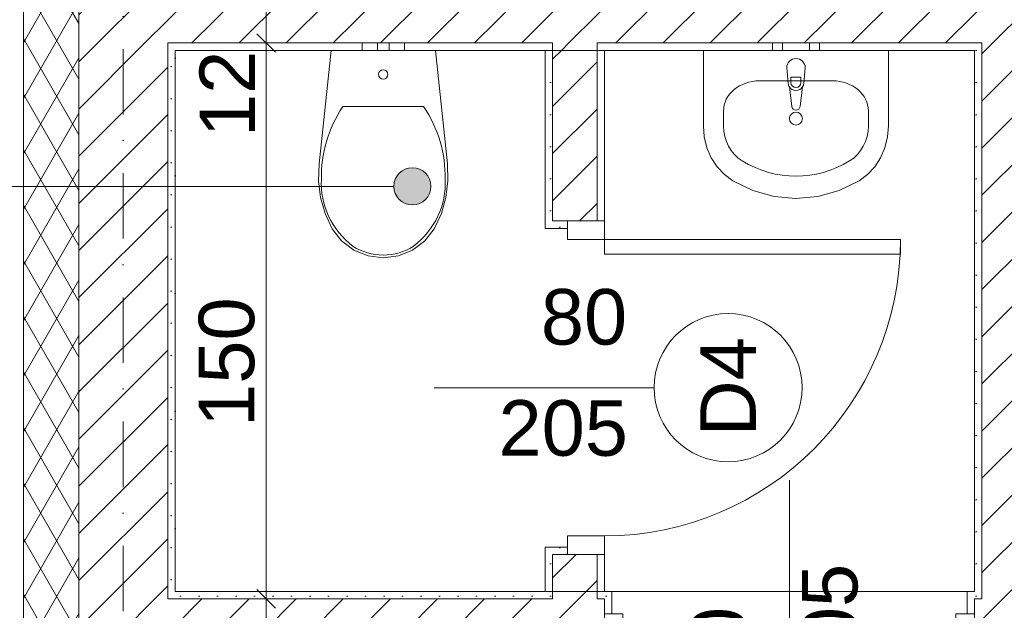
# Model space of a CAD drawing. Header units: millimetres. Extents: x -126271 to -88962, y -179170 to 5194.
# Tile 54 of 66: x -122210 to -119549, y -96037 to -94443. Entities that reach past the tile are written whole.
import ezdxf
from ezdxf.enums import TextEntityAlignment as Align

# ---------------------------------------------------------------- set-up
doc = ezdxf.new("R2010")
doc.units = ezdxf.units.MM
doc.header["$MEASUREMENT"] = 0
doc.linetypes.add('Kropki i Kreski', pattern=[335.138881, 176.388884, -88.194442, 0, -70.555556])
doc.linetypes.add('Kropkowana', pattern=[317.499995, 0, -317.499995])
for name, color, linetype, lineweight in [('Nowe_Drzwi Archicad_Nr_pióra__3', 7, 'Continuous', 13), ('Nowe_Konstrukcja - Stropy_Nr_pióra__128', 255, 'Continuous', 0), ('Nowe_Konstrukcja - Ściany zew_Nr_pióra__21', 7, 'Continuous', 20), ('Nowe_Konstrukcja - Ściany zew_Nr_pióra__3', 7, 'Continuous', 13), ('Nowe_Osie_Nr_pióra__4', 8, 'Continuous', 13), ('Nowe_Wymiarowanie - Ogólne_Nr_pióra__42', 8, 'Continuous', 25), ('Nowe_Znaczniki drzwi Archicada_Nr_pióra__2', 8, 'Continuous', 15), ('Nowe_Znaczniki drzwi Archicada_Nr_pióra__7', 7, 'Continuous', 35)]:
    doc.layers.add(name, color=color, linetype=linetype, lineweight=lineweight)
for name, color, linetype, lineweight, true_color in [('Nowe_Elementy Modelu - Strefy_Nr_pióra__121', 7, 'Continuous', 0, 0xd5e3e3), ('Nowe_Konstrukcja - Ściany zew_Nr_pióra__23', 7, 'Continuous', 13, 0x858585), ('Nowe_Wnętrze - Umeblowanie_Nr_pióra__75', 7, 'Continuous', 13, 0xaaaaaa), ('Nowe_Wymiarowanie - Ogólne_Nr_pióra__81', 7, 'Continuous', 13, 0x6a6a6a), ('Nowe_zagospodarowanie_Nr_pióra__81', 7, 'Continuous', 13, 0x6a6a6a), ('Nowe_Znaczniki drzwi Archicada_Nr_pióra__81', 7, 'Continuous', 13, 0x6a6a6a)]:
    doc.layers.add(name, color=color, linetype=linetype, lineweight=lineweight, true_color=true_color)
for name, color, linetype in [('Nowe_Konstrukcja - Stropy', 7, 'Continuous'), ('Nowe_Konstrukcja - Ściany zew', 7, 'Continuous'), ('Nowe_Osie', 7, 'Continuous'), ('Nowe_Wnętrze - Umeblowanie', 7, 'Continuous'), ('Nowe_Wymiarowanie - Ogólne', 7, 'Continuous'), ('Nowe_zagospodarowanie', 7, 'Continuous'), ('Nowe_Znaczniki drzwi Archicada', 7, 'Continuous')]:
    doc.layers.add(name, color=color, linetype=linetype)
doc.styles.add('STYL_AUTOMATYCZNY_1', font='arial.ttf')
doc.dimstyles.new('STYL_AUTOMATYCZNY__1', dxfattribs={"dimtxt": 150, "dimasz": 47.5, "dimexe": 0.18, "dimexo": 0.0625, "dimgap": 0, "dimtad": 1, "dimtih": 1, "dimtoh": 1, "dimdec": 0, "dimlfac": 0.1, "dimzin": 0, "dimdsep": 46, "dimtxsty": 'STYL_AUTOMATYCZNY_1', "dimblk": 'ARROWHEAD_6', "dimblk1": 'ARROWHEAD_6', "dimblk2": 'ARROWHEAD_6', "dimcen": 0.09, "dimse1": 1, "dimse2": 1, "dimclrd": 256, "dimclre": 256, "dimclrt": 8, "dimazin": 0, "dimtfac": 1, "dimtdec": 4, "dimtmove": 0, "dimatfit": 3, "dimfxl": 0, "dimtolj": 1, "dimtzin": 0, "dimarcsym": 0})
doc.dimstyles.new('STYL_AUTOMATYCZNY__2', dxfattribs={"dimtxt": 150, "dimasz": 47.5, "dimexe": 0.18, "dimexo": 0.0625, "dimgap": 0, "dimtad": 1, "dimtih": 1, "dimtoh": 1, "dimdec": 0, "dimlfac": 0.1, "dimzin": 0, "dimdsep": 46, "dimtxsty": 'STYL_AUTOMATYCZNY_1', "dimblk": 'ARROWHEAD_6', "dimblk1": 'ARROWHEAD_6', "dimblk2": 'ARROWHEAD_6', "dimcen": 0.09, "dimse1": 1, "dimse2": 1, "dimclrd": 256, "dimclre": 256, "dimclrt": 8, "dimazin": 0, "dimtfac": 1, "dimtdec": 4, "dimtmove": 2, "dimatfit": 3, "dimfxl": 0, "dimtolj": 1, "dimtzin": 0, "dimarcsym": 0})
doc.dimstyles.new('STYL_AUTOMATYCZNY__3', dxfattribs={"dimtxt": 150, "dimasz": 47.5, "dimexe": 0.18, "dimexo": 0.0625, "dimgap": 0, "dimtad": 1, "dimdec": 0, "dimlfac": 0.1, "dimzin": 0, "dimdsep": 46, "dimtxsty": 'STYL_AUTOMATYCZNY_1', "dimblk": 'ARROWHEAD_6', "dimblk1": 'ARROWHEAD_6', "dimblk2": 'ARROWHEAD_6', "dimcen": 0.09, "dimse1": 1, "dimse2": 1, "dimclrd": 256, "dimclre": 256, "dimclrt": 8, "dimazin": 0, "dimtfac": 1, "dimtdec": 4, "dimtmove": 0, "dimatfit": 3, "dimfxl": 0, "dimtolj": 1, "dimtzin": 0, "dimarcsym": 0})
pattern_1 = [(45, (0, 0), (-63.63961, 63.63961), [])]
pattern_2 = [(0, (0, 0), (0, 86.60254), [0, -50]), (0, (25, 43.3), (0, 86.60254), [0, -50])]

# ---------------------------------------------------------------- blocks, each defined once
blk = doc.blocks.new('Strop_2_1', base_point=(-121789.5, -92006.6))
at = {"layer": 'Nowe_Konstrukcja - Stropy_Nr_pióra__128', "color": 255, "linetype": 'Kropkowana', "lineweight": 0, "flags": 128}
blk.add_lwpolyline([(-121789.5, -92006.6), (-121789.5, -103048), (-95969.5, -103048), (-95969.5, -92006.6), (-105589.5, -92006.6), (-105589.5, -93506.6), (-106469.2, -93506.6), (-111288.5, -93506.6), (-111888.8, -93506.6), (-111888.8, -92006.6)], close=True, dxfattribs=at)
blk = doc.blocks.new('Drzwi 27_2')
at = {"layer": 'Nowe_Drzwi Archicad_Nr_pióra__3', "color": 7, "linetype": 'Continuous', "lineweight": 13}
for p, q in [((410, 0), (410, 900)), ((410, 900), (450, 900)), ((450, 900), (450, 0)), ((-450, 0), (-500, 0)), ((-500, 0), (-500, -100)), ((-500, 0), (-500, -20)), ((-500, 0), (-500, -20)), ((-450, -100), (-450, 0)), ((450, 0), (410, 0)), ((500, 0), (450, 0)), ((450, 0), (450, -100)), ((500, -100), (500, 0)), ((500, 0), (500, -20)), ((500, 0), (500, -20)), ((-500, -20), (-500, -100)), ((-500, -20), (-500, -100)), ((500, -20), (500, -100)), ((500, -20), (500, -100)), ((-500, -100), (-450, -100)), ((-480, -100), (-480, -160)), ((450, -100), (500, -100)), ((480, -100), (480, -160)), ((-500, -160), (-480, -160)), ((500, -160), (480, -160))]:
    blk.add_line(p, q, dxfattribs=at)
blk.add_arc((450, 0), 900, 90, 180, dxfattribs=at)
blk = doc.blocks.new('Znacznik D 27_3')
at = {"layer": 'Nowe_Znaczniki drzwi Archicada_Nr_pióra__2', "color": 8, "linetype": 'Continuous', "lineweight": 15, "flags": 128}
blk.add_lwpolyline([(200, 508.5, 1), (-200, 508.5, 1)], format="xyb", close=True, dxfattribs=at)
at = {"layer": 'Nowe_Znaczniki drzwi Archicada_Nr_pióra__81', "color": 251, "linetype": 'Continuous', "lineweight": 13, "true_color": 0x6a6a6a}
blk.add_line((0, 308.5), (0, -460), dxfattribs=at)
at = {"layer": 'Nowe_Znaczniki drzwi Archicada_Nr_pióra__7', "color": 7, "lineweight": 35, "char_height": 150, "attachment_point": 7, "style": 'STYL_AUTOMATYCZNY_1'}
for s, insert, rotation in [("\\A1;{\\pql;\\pt0;\\fArial|b0|i0|c238|p0;\\W1.000000;D3'\\fArial|b0|i0|c238|p0;\\W1.000000;\\fArial|b0|i0|c238|p0;\\W1.000000;\\fArial|b0|i0|c238|p0;\\W1.000000;}", (151.1, 586.1), 180), ('\\A1;{\\pql;\\pt0;\\fArial|b0|i0|c238|p0;\\W1.000000;205\\fArial|b0|i0|c238|p0;\\W1.000000;\\A1{\\H.66x;\\S^  ;}\\fArial|b0|i0|c238|p0;\\W1.000000;\\fArial|b0|i0|c238|p0;\\W1.000000;}', (-227.5, 115), 270), ('\\A1;{\\pql;\\pt0;\\fArial|b0|i0|c238|p0;\\W1.000000;90\\fArial|b0|i0|c238|p0;\\W1.000000;\\A1{\\H.66x;\\S^  ;}\\fArial|b0|i0|c238|p0;\\W1.000000;\\fArial|b0|i0|c238|p0;\\W1.000000;}', (72.5, 115), 270)]:
    blk.add_mtext(s, dxfattribs=dict(at, insert=insert, rotation=rotation))
blk = doc.blocks.new('Ściana_4_1', base_point=(-112029.5, -96066.6))
at = {"layer": 'Nowe_Konstrukcja - Ściany zew_Nr_pióra__23', "linetype": 'Continuous', "lineweight": 13, "true_color": 0x858585}
h = blk.add_hatch(dxfattribs=at)
h.set_pattern_fill('Tynk_0001', color=252, style=0, pattern_type=2)
h.set_pattern_definition(pattern_2)
h.paths.add_polyline_path([(-120789.5, -95986.6), (-121789.5, -95986.6), (-121789.5, -96006.6), (-120789.5, -96006.6)])
h = blk.add_hatch(dxfattribs=at)
h.set_pattern_fill('Tynk_0001', color=252, style=0, pattern_type=2)
h.set_pattern_definition(pattern_2)
h.paths.add_polyline_path([(-120789.5, -96006.6), (-120769.5, -96006.6), (-120769.5, -95986.6), (-120789.5, -95986.6)])
h = blk.add_hatch(dxfattribs=at)
h.set_pattern_fill('Tynk_0001', color=252, style=0, pattern_type=2)
h.set_pattern_definition(pattern_2)
h.paths.add_polyline_path([(-120629.5, -95986.6), (-120649.5, -95986.6), (-120649.5, -96006.6), (-120629.5, -96006.6)])
h = blk.add_hatch(dxfattribs=at)
h.set_pattern_fill('Tynk_0001', color=252, style=0, pattern_type=2)
h.set_pattern_definition(pattern_2)
h.paths.add_polyline_path([(-120629.5, -95986.6), (-120629.5, -96006.6), (-120629.5, -96046.6), (-120609.5, -96046.6), (-120609.5, -95986.6)])
h = blk.add_hatch(dxfattribs=at)
h.set_pattern_fill('Tynk_0001', color=252, style=0, pattern_type=2)
h.set_pattern_definition(pattern_2)
h.paths.add_polyline_path([(-119649.5, -95986.6), (-119649.5, -96046.6), (-119629.5, -96046.6), (-119629.5, -96006.6), (-119629.5, -95986.6)])
h = blk.add_hatch(dxfattribs=at)
h.set_pattern_fill('Tynk_0001', color=252, style=0, pattern_type=2)
h.set_pattern_definition(pattern_2)
h.paths.add_polyline_path([(-119629.5, -96006.6), (-119609.5, -96006.6), (-119609.5, -95986.6), (-119629.5, -95986.6)])
h = blk.add_hatch(dxfattribs=at)
h.set_pattern_fill('Bloczki_ceramiczne_0001', color=252, style=0, pattern_type=2)
h.set_pattern_definition(pattern_1)
h.paths.add_polyline_path([(-121789.5, -96126.6), (-121789.5, -96006.6), (-121809.5, -96006.6), (-121809.5, -96126.6)])
h = blk.add_hatch(dxfattribs=at)
h.set_pattern_fill('Bloczki_ceramiczne_0001', color=252, style=0, pattern_type=2)
h.set_pattern_definition(pattern_1)
h.paths.add_polyline_path([(-120769.5, -96006.6), (-121789.5, -96006.6), (-121789.5, -96126.6), (-120769.5, -96126.6)])
h = blk.add_hatch(dxfattribs=at)
h.set_pattern_fill('Bloczki_ceramiczne_0001', color=252, style=0, pattern_type=2)
h.set_pattern_definition(pattern_1)
h.paths.add_polyline_path([(-120769.5, -96126.6), (-120649.5, -96126.6), (-120649.5, -96006.6), (-120769.5, -96006.6)])
h = blk.add_hatch(dxfattribs=at)
h.set_pattern_fill('Bloczki_ceramiczne_0001', color=252, style=0, pattern_type=2)
h.set_pattern_definition(pattern_1)
h.paths.add_polyline_path([(-120649.5, -96006.6), (-120649.5, -96126.6), (-120629.5, -96126.6), (-120629.5, -96046.6), (-120629.5, -96006.6)])
h = blk.add_hatch(dxfattribs=at)
h.set_pattern_fill('Bloczki_ceramiczne_0001', color=252, style=0, pattern_type=2)
h.set_pattern_definition(pattern_1)
h.paths.add_polyline_path([(-119629.5, -96046.6), (-119629.5, -96126.6), (-119609.5, -96126.6), (-119609.5, -96006.6), (-119629.5, -96006.6)])
h = blk.add_hatch(dxfattribs=at)
h.set_pattern_fill('Bloczki_ceramiczne_0001', color=252, style=0, pattern_type=2)
h.set_pattern_definition(pattern_1)
h.paths.add_polyline_path([(-119609.5, -96126.6), (-119489.5, -96126.6), (-119489.5, -96006.6), (-119609.5, -96006.6)])
at = {"layer": 'Nowe_Konstrukcja - Ściany zew_Nr_pióra__21', "color": 7, "linetype": 'Continuous', "lineweight": 20}
for p, q in [((-120629.5, -95986.6), (-120609.5, -95986.6)), ((-120609.5, -96046.6), (-120609.5, -95986.6)), ((-119649.5, -96046.6), (-119649.5, -95986.6)), ((-119629.5, -95986.6), (-119649.5, -95986.6))]:
    blk.add_line(p, q, dxfattribs=at)
at = {"layer": 'Nowe_Konstrukcja - Ściany zew_Nr_pióra__21', "color": 7, "linetype": 'Continuous', "lineweight": 20, "flags": 128}
blk.add_lwpolyline([(-120789.5, -95986.6), (-121789.5, -95986.6)], dxfattribs=at)
at = {"layer": 'Nowe_Konstrukcja - Ściany zew_Nr_pióra__3', "color": 7, "linetype": 'Continuous', "lineweight": 13}
for p, q in [((-120769.5, -95986.6), (-120769.5, -96006.6)), ((-120649.5, -96006.6), (-120649.5, -95986.6)), ((-119609.5, -95986.6), (-119609.5, -96006.6)), ((-121789.5, -96006.6), (-121809.5, -96006.6)), ((-120769.5, -96006.6), (-121789.5, -96006.6)), ((-120629.5, -96006.6), (-120649.5, -96006.6)), ((-120629.5, -96006.6), (-120629.5, -96046.6)), ((-119609.5, -96006.6), (-119629.5, -96006.6)), ((-119629.5, -96006.6), (-119629.5, -96046.6))]:
    blk.add_line(p, q, dxfattribs=at)
at = {"layer": 'Nowe_Drzwi Archicad_Nr_pióra__3', "color": 7, "linetype": 'Continuous', "lineweight": 13, "zscale": 1000, "rotation": 179.9999999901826}
blk.add_blockref('Drzwi 27_2', (-120129.5, -96146.6), dxfattribs=at)
at = {"layer": 'Nowe_Znaczniki drzwi Archicada', "color": 251, "lineweight": 13, "true_color": 0x6a6a6a, "rotation": 180}
blk.add_blockref('Znacznik D 27_3', (-120129.5, -96146.6), dxfattribs=at)
blk = doc.blocks.new('Ściana_25_1', base_point=(-121929.5, -94526.2))
at = {"layer": 'Nowe_Konstrukcja - Ściany zew_Nr_pióra__23', "linetype": 'Continuous', "lineweight": 13, "true_color": 0x858585}
h = blk.add_hatch(dxfattribs=at)
h.set_pattern_fill('Tynk_0001', color=252, style=0, pattern_type=2)
h.set_pattern_definition(pattern_2)
h.paths.add_polyline_path([(-119629.5, -94366.2), (-121789.5, -94366.2), (-121789.5, -94386.2), (-119629.5, -94386.2)])
h = blk.add_hatch(dxfattribs=at)
h.set_pattern_fill('Bloczki_ceramiczne_0001', color=252, style=0, pattern_type=2)
h.set_pattern_definition(pattern_1)
h.paths.add_polyline_path([(-121789.5, -94506.2), (-121789.5, -94386.2), (-121809.5, -94386.2), (-121809.5, -94506.2)])
h = blk.add_hatch(dxfattribs=at)
h.set_pattern_fill('Bloczki_ceramiczne_0001', color=252, style=0, pattern_type=2)
h.set_pattern_definition(pattern_1)
h.paths.add_polyline_path([(-120769.5, -94386.2), (-121789.5, -94386.2), (-121789.5, -94506.2), (-120769.5, -94506.2)])
h = blk.add_hatch(dxfattribs=at)
h.set_pattern_fill('Bloczki_ceramiczne_0001', color=252, style=0, pattern_type=2)
h.set_pattern_definition(pattern_1)
h.paths.add_polyline_path([(-120649.5, -94386.2), (-120769.5, -94386.2), (-120769.5, -94506.2), (-120649.5, -94506.2)])
h = blk.add_hatch(dxfattribs=at)
h.set_pattern_fill('Bloczki_ceramiczne_0001', color=252, style=0, pattern_type=2)
h.set_pattern_definition(pattern_1)
h.paths.add_polyline_path([(-120649.5, -94506.2), (-119629.5, -94506.2), (-119629.5, -94386.2), (-120649.5, -94386.2)])
h = blk.add_hatch(dxfattribs=at)
h.set_pattern_fill('Bloczki_ceramiczne_0001', color=252, style=0, pattern_type=2)
h.set_pattern_definition(pattern_1)
h.paths.add_polyline_path([(-119629.5, -94386.2), (-119629.5, -94506.2), (-119609.5, -94506.2), (-119609.5, -94386.2)])
h = blk.add_hatch(dxfattribs=at)
h.set_pattern_fill('Tynk_0001', color=252, style=0, pattern_type=2)
h.set_pattern_definition(pattern_2)
h.paths.add_polyline_path([(-120789.5, -94506.2), (-121789.5, -94506.2), (-121789.5, -94526.2), (-120789.5, -94526.2)])
h = blk.add_hatch(dxfattribs=at)
h.set_pattern_fill('Tynk_0001', color=252, style=0, pattern_type=2)
h.set_pattern_definition(pattern_2)
h.paths.add_polyline_path([(-120769.5, -94506.2), (-120789.5, -94506.2), (-120789.5, -94526.2), (-120769.5, -94526.2)])
h = blk.add_hatch(dxfattribs=at)
h.set_pattern_fill('Tynk_0001', color=252, style=0, pattern_type=2)
h.set_pattern_definition(pattern_2)
h.paths.add_polyline_path([(-120629.5, -94506.2), (-120649.5, -94506.2), (-120649.5, -94526.2), (-120629.5, -94526.2)])
h = blk.add_hatch(dxfattribs=at)
h.set_pattern_fill('Tynk_0001', color=252, style=0, pattern_type=2)
h.set_pattern_definition(pattern_2)
h.paths.add_polyline_path([(-120629.5, -94526.2), (-119629.5, -94526.2), (-119629.5, -94506.2), (-120629.5, -94506.2)])
at = {"layer": 'Nowe_Konstrukcja - Ściany zew_Nr_pióra__21', "color": 7, "linetype": 'Continuous', "lineweight": 20, "flags": 128}
for points in [[(-119629.5, -94366.2), (-121789.5, -94366.2)], [(-121789.5, -94526.2), (-120789.5, -94526.2)], [(-120629.5, -94526.2), (-119629.5, -94526.2)]]:
    blk.add_lwpolyline(points, dxfattribs=at)
at = {"layer": 'Nowe_Konstrukcja - Ściany zew_Nr_pióra__3', "color": 7, "linetype": 'Continuous', "lineweight": 13}
for p, q in [((-121789.5, -94386.2), (-121809.5, -94386.2)), ((-120769.5, -94386.2), (-121789.5, -94386.2)), ((-120649.5, -94386.2), (-120769.5, -94386.2)), ((-119629.5, -94386.2), (-120649.5, -94386.2)), ((-119609.5, -94386.2), (-119629.5, -94386.2)), ((-121809.5, -94506.2), (-121789.5, -94506.2)), ((-121789.5, -94506.2), (-120769.5, -94506.2)), ((-120769.5, -94506.2), (-120769.5, -94526.2)), ((-120649.5, -94526.2), (-120649.5, -94506.2)), ((-120649.5, -94506.2), (-119629.5, -94506.2)), ((-119629.5, -94506.2), (-119609.5, -94506.2))]:
    blk.add_line(p, q, dxfattribs=at)
blk = doc.blocks.new('Ściana_26_1', base_point=(-119469.5, -96066.6))
at = {"layer": 'Nowe_Konstrukcja - Ściany zew_Nr_pióra__23', "linetype": 'Continuous', "lineweight": 13, "true_color": 0x858585}
h = blk.add_hatch(dxfattribs=at)
h.set_pattern_fill('Bloczki_ceramiczne_0001', color=252, style=0, pattern_type=2)
h.set_pattern_definition(pattern_1)
h.paths.add_polyline_path([(-119609.5, -94386.2), (-119609.5, -94506.2), (-119489.5, -94506.2), (-119489.5, -94386.2)])
h = blk.add_hatch(dxfattribs=at)
h.set_pattern_fill('Tynk_0001', color=252, style=0, pattern_type=2)
h.set_pattern_definition(pattern_2)
h.paths.add_polyline_path([(-119629.5, -94506.2), (-119629.5, -94526.2), (-119609.5, -94526.2), (-119609.5, -94506.2)])
h = blk.add_hatch(dxfattribs=at)
h.set_pattern_fill('Tynk_0001', color=252, style=0, pattern_type=2)
h.set_pattern_definition(pattern_2)
h.paths.add_polyline_path([(-119629.5, -94526.2), (-119629.5, -95986.6), (-119609.5, -95986.6), (-119609.5, -94526.2)])
h = blk.add_hatch(dxfattribs=at)
h.set_pattern_fill('Bloczki_ceramiczne_0001', color=252, style=0, pattern_type=2)
h.set_pattern_definition(pattern_1)
h.paths.add_polyline_path([(-119609.5, -94506.2), (-119609.5, -95986.6), (-119489.5, -95986.6), (-119489.5, -94506.2)])
h = blk.add_hatch(dxfattribs=at)
h.set_pattern_fill('Bloczki_ceramiczne_0001', color=252, style=0, pattern_type=2)
h.set_pattern_definition(pattern_1)
h.paths.add_polyline_path([(-119609.5, -96006.6), (-119489.5, -96006.6), (-119489.5, -95986.6), (-119609.5, -95986.6)])
at = {"layer": 'Nowe_Konstrukcja - Ściany zew_Nr_pióra__21', "color": 7, "linetype": 'Continuous', "lineweight": 20, "flags": 128}
blk.add_lwpolyline([(-119629.5, -94526.2), (-119629.5, -95986.6)], dxfattribs=at)
at = {"layer": 'Nowe_Konstrukcja - Ściany zew_Nr_pióra__3', "color": 7, "linetype": 'Continuous', "lineweight": 13}
for p, q in [((-119629.5, -94506.2), (-119609.5, -94506.2)), ((-119609.5, -94506.2), (-119609.5, -95986.6)), ((-119609.5, -95986.6), (-119609.5, -96006.6))]:
    blk.add_line(p, q, dxfattribs=at)
blk = doc.blocks.new('Ściana_28_1', base_point=(-121929.5, -91986.6))
at = {"layer": 'Nowe_Konstrukcja - Ściany zew_Nr_pióra__23', "linetype": 'Continuous', "lineweight": 13, "true_color": 0x858585}
h = blk.add_hatch(dxfattribs=at)
h.set_pattern_fill('Izolacja_miękka_0001', color=252, style=0, pattern_type=2)
h.set_pattern_definition([(60, (0, 0), (-64.951905, 37.5), []), (120, (0, 0), (64.951905, 37.5), [])])
h.paths.add_polyline_path([(-122199.5, -91986.6), (-122199.5, -96376.6), (-122049.5, -96376.6), (-122049.5, -91986.6)])
h = blk.add_hatch(dxfattribs=at)
h.set_pattern_fill('Bloczki_ceramiczne_0001', color=252, style=0, pattern_type=2)
h.set_pattern_definition(pattern_1)
h.paths.add_polyline_path([(-121809.5, -94506.2), (-121809.5, -94386.2), (-122049.5, -94386.2), (-122049.5, -94506.2)])
h = blk.add_hatch(dxfattribs=at)
h.set_pattern_fill('Bloczki_ceramiczne_0001', color=252, style=0, pattern_type=2)
h.set_pattern_definition(pattern_1)
h.paths.add_polyline_path([(-121809.5, -96006.6), (-121809.5, -94506.2), (-122049.5, -94506.2), (-122049.5, -96006.6)])
h = blk.add_hatch(dxfattribs=at)
h.set_pattern_fill('Tynk_0001', color=252, style=0, pattern_type=2)
h.set_pattern_definition(pattern_2)
h.paths.add_polyline_path([(-121789.5, -94526.2), (-121789.5, -94506.2), (-121809.5, -94506.2), (-121809.5, -94526.2)])
h = blk.add_hatch(dxfattribs=at)
h.set_pattern_fill('Tynk_0001', color=252, style=0, pattern_type=2)
h.set_pattern_definition(pattern_2)
h.paths.add_polyline_path([(-121789.5, -95986.6), (-121789.5, -94526.2), (-121809.5, -94526.2), (-121809.5, -95986.6)])
h = blk.add_hatch(dxfattribs=at)
h.set_pattern_fill('Tynk_0001', color=252, style=0, pattern_type=2)
h.set_pattern_definition(pattern_2)
h.paths.add_polyline_path([(-121789.5, -96006.6), (-121789.5, -95986.6), (-121809.5, -95986.6), (-121809.5, -96006.6)])
h = blk.add_hatch(dxfattribs=at)
h.set_pattern_fill('Bloczki_ceramiczne_0001', color=252, style=0, pattern_type=2)
h.set_pattern_definition(pattern_1)
h.paths.add_polyline_path([(-121809.5, -96126.6), (-121809.5, -96006.6), (-122049.5, -96006.6), (-122049.5, -96126.6)])
at = {"layer": 'Nowe_Konstrukcja - Ściany zew_Nr_pióra__21', "color": 7, "linetype": 'Continuous', "lineweight": 20, "flags": 128}
blk.add_lwpolyline([(-121789.5, -95986.6), (-121789.5, -94526.2)], dxfattribs=at)
at = {"layer": 'Nowe_Konstrukcja - Ściany zew_Nr_pióra__3', "color": 7, "linetype": 'Continuous', "lineweight": 13}
for p, q in [((-122199.5, -91986.6), (-122199.5, -96376.6)), ((-122049.5, -94386.2), (-122049.5, -94506.2)), ((-122049.5, -94506.2), (-122049.5, -96006.6)), ((-121809.5, -94506.2), (-121789.5, -94506.2)), ((-121809.5, -96006.6), (-121809.5, -94506.2)), ((-122049.5, -96006.6), (-122049.5, -96126.6)), ((-121789.5, -96006.6), (-121809.5, -96006.6))]:
    blk.add_line(p, q, dxfattribs=at)
blk = doc.blocks.new('Drzwi 27_8')
at = {"layer": 'Nowe_Drzwi Archicad_Nr_pióra__3', "color": 7, "linetype": 'Continuous', "lineweight": 13}
for p, q in [((360, 0), (360, 800)), ((360, 800), (400, 800)), ((400, 800), (400, 0)), ((-400, 0), (-450, 0)), ((-450, 0), (-450, -100)), ((-450, 0), (-450, -20)), ((-450, 0), (-450, -20)), ((-400, -100), (-400, 0)), ((400, 0), (360, 0)), ((450, 0), (400, 0)), ((400, 0), (400, -100)), ((450, -100), (450, 0)), ((450, 0), (450, -20)), ((450, 0), (450, -20)), ((-450, -20), (-450, -100)), ((-450, -20), (-450, -100)), ((450, -20), (450, -100)), ((450, -20), (450, -100)), ((-450, -100), (-400, -100)), ((-430, -100), (-430, -160)), ((400, -100), (450, -100)), ((430, -100), (430, -160)), ((-450, -160), (-430, -160)), ((450, -160), (430, -160))]:
    blk.add_line(p, q, dxfattribs=at)
blk.add_arc((400, 0), 800, 90, 180, dxfattribs=at)
blk = doc.blocks.new('Znacznik D 27_17')
at = {"layer": 'Nowe_Znaczniki drzwi Archicada_Nr_pióra__2', "color": 8, "linetype": 'Continuous', "lineweight": 15, "flags": 128}
blk.add_lwpolyline([(-200, -494.2, 1), (200, -494.2, 1)], format="xyb", close=True, dxfattribs=at)
at = {"layer": 'Nowe_Znaczniki drzwi Archicada_Nr_pióra__81', "color": 251, "linetype": 'Continuous', "lineweight": 13, "true_color": 0x6a6a6a}
blk.add_line((0, -294.2), (0, 300), dxfattribs=at)
at = {"layer": 'Nowe_Znaczniki drzwi Archicada_Nr_pióra__7', "color": 7, "lineweight": 35, "char_height": 150, "attachment_point": 7, "rotation": 270, "style": 'STYL_AUTOMATYCZNY_1'}
for s, insert in [('\\A1;{\\pql;\\pt0;\\fArial|b0|i0|c238|p0;\\W1.000000;205\\fArial|b0|i0|c238|p0;\\W1.000000;\\A1{\\H.66x;\\S^  ;}\\fArial|b0|i0|c238|p0;\\W1.000000;\\fArial|b0|i0|c238|p0;\\W1.000000;}', (-227.5, 126.1)), ('\\A1;{\\pql;\\pt0;\\fArial|b0|i0|c238|p0;\\W1.000000;80\\fArial|b0|i0|c238|p0;\\W1.000000;\\A1{\\H.66x;\\S^  ;}\\fArial|b0|i0|c238|p0;\\W1.000000;\\fArial|b0|i0|c238|p0;\\W1.000000;}', (72.5, 11.7))]:
    blk.add_mtext(s, dxfattribs=dict(at, insert=insert))
at = {"layer": 'Nowe_Znaczniki drzwi Archicada_Nr_pióra__7', "color": 7, "lineweight": 35, "insert": (-131.5, -569.2), "char_height": 150, "attachment_point": 7, "style": 'STYL_AUTOMATYCZNY_1'}
blk.add_mtext('\\A1;{\\pql;\\pt0;\\fArial|b0|i0|c238|p0;\\W1.000000;D4\\fArial|b0|i0|c238|p0;\\W1.000000;\\fArial|b0|i0|c238|p0;\\W1.000000;\\fArial|b0|i0|c238|p0;\\W1.000000;}', dxfattribs=at)
blk = doc.blocks.new('Ściana_35_1', base_point=(-120629.5, -96066.6))
at = {"layer": 'Nowe_Konstrukcja - Ściany zew_Nr_pióra__23', "linetype": 'Continuous', "lineweight": 13, "true_color": 0x858585}
h = blk.add_hatch(dxfattribs=at)
h.set_pattern_fill('Tynk_0001', color=252, style=0, pattern_type=2)
h.set_pattern_definition(pattern_2)
h.paths.add_polyline_path([(-120789.5, -94526.2), (-120789.5, -94986.6), (-120769.5, -94986.6), (-120769.5, -94526.2)])
h = blk.add_hatch(dxfattribs=at)
h.set_pattern_fill('Bloczki_ceramiczne_0001', color=252, style=0, pattern_type=2)
h.set_pattern_definition(pattern_1)
h.paths.add_polyline_path([(-120649.5, -94506.2), (-120769.5, -94506.2), (-120769.5, -94526.2), (-120649.5, -94526.2)])
h = blk.add_hatch(dxfattribs=at)
h.set_pattern_fill('Bloczki_ceramiczne_0001', color=252, style=0, pattern_type=2)
h.set_pattern_definition(pattern_1)
h.paths.add_polyline_path([(-120769.5, -94986.6), (-120729.5, -94986.6), (-120649.5, -94986.6), (-120649.5, -94526.2), (-120769.5, -94526.2)])
h = blk.add_hatch(dxfattribs=at)
h.set_pattern_fill('Tynk_0001', color=252, style=0, pattern_type=2)
h.set_pattern_definition(pattern_2)
h.paths.add_polyline_path([(-120629.5, -94526.2), (-120649.5, -94526.2), (-120649.5, -94986.6), (-120629.5, -94986.6)])
h = blk.add_hatch(dxfattribs=at)
h.set_pattern_fill('Tynk_0001', color=252, style=0, pattern_type=2)
h.set_pattern_definition(pattern_2)
h.paths.add_polyline_path([(-120789.5, -95006.6), (-120729.5, -95006.6), (-120729.5, -94986.6), (-120769.5, -94986.6), (-120789.5, -94986.6)])
h = blk.add_hatch(dxfattribs=at)
h.set_pattern_fill('Tynk_0001', color=252, style=0, pattern_type=2)
h.set_pattern_definition(pattern_2)
h.paths.add_polyline_path([(-120789.5, -95886.6), (-120769.5, -95886.6), (-120729.5, -95886.6), (-120729.5, -95866.6), (-120789.5, -95866.6)])
h = blk.add_hatch(dxfattribs=at)
h.set_pattern_fill('Tynk_0001', color=252, style=0, pattern_type=2)
h.set_pattern_definition(pattern_2)
h.paths.add_polyline_path([(-120789.5, -95986.6), (-120769.5, -95986.6), (-120769.5, -95886.6), (-120789.5, -95886.6)])
h = blk.add_hatch(dxfattribs=at)
h.set_pattern_fill('Bloczki_ceramiczne_0001', color=252, style=0, pattern_type=2)
h.set_pattern_definition(pattern_1)
h.paths.add_polyline_path([(-120769.5, -95986.6), (-120649.5, -95986.6), (-120649.5, -95886.6), (-120729.5, -95886.6), (-120769.5, -95886.6)])
h = blk.add_hatch(dxfattribs=at)
h.set_pattern_fill('Tynk_0001', color=252, style=0, pattern_type=2)
h.set_pattern_definition(pattern_2)
h.paths.add_polyline_path([(-120649.5, -95986.6), (-120629.5, -95986.6), (-120629.5, -95886.6), (-120649.5, -95886.6)])
h = blk.add_hatch(dxfattribs=at)
h.set_pattern_fill('Bloczki_ceramiczne_0001', color=252, style=0, pattern_type=2)
h.set_pattern_definition(pattern_1)
h.paths.add_polyline_path([(-120769.5, -96006.6), (-120649.5, -96006.6), (-120649.5, -95986.6), (-120769.5, -95986.6)])
at = {"layer": 'Nowe_Konstrukcja - Ściany zew_Nr_pióra__21', "color": 7, "linetype": 'Continuous', "lineweight": 20}
for p, q in [((-120789.5, -94986.6), (-120789.5, -95006.6)), ((-120729.5, -95006.6), (-120789.5, -95006.6)), ((-120729.5, -94986.6), (-120729.5, -95006.6)), ((-120649.5, -94986.6), (-120729.5, -94986.6)), ((-120629.5, -94986.6), (-120649.5, -94986.6)), ((-120729.5, -95866.6), (-120789.5, -95866.6)), ((-120789.5, -95886.6), (-120789.5, -95866.6)), ((-120729.5, -95886.6), (-120729.5, -95866.6)), ((-120649.5, -95886.6), (-120729.5, -95886.6)), ((-120629.5, -95886.6), (-120649.5, -95886.6))]:
    blk.add_line(p, q, dxfattribs=at)
at = {"layer": 'Nowe_Konstrukcja - Ściany zew_Nr_pióra__21', "color": 7, "linetype": 'Continuous', "lineweight": 20, "flags": 128}
for points in [[(-120789.5, -94526.2), (-120789.5, -94986.6)], [(-120629.5, -94986.6), (-120629.5, -94526.2)], [(-120789.5, -95886.6), (-120789.5, -95986.6)], [(-120629.5, -95986.6), (-120629.5, -95886.6)]]:
    blk.add_lwpolyline(points, dxfattribs=at)
at = {"layer": 'Nowe_Konstrukcja - Ściany zew_Nr_pióra__3', "color": 7, "linetype": 'Continuous', "lineweight": 13}
for p, q in [((-120769.5, -94506.2), (-120769.5, -94526.2)), ((-120769.5, -94526.2), (-120769.5, -94986.6)), ((-120649.5, -94526.2), (-120649.5, -94506.2)), ((-120649.5, -94986.6), (-120649.5, -94526.2)), ((-120769.5, -94986.6), (-120729.5, -94986.6)), ((-120769.5, -95886.6), (-120769.5, -95986.6)), ((-120769.5, -95886.6), (-120729.5, -95886.6)), ((-120649.5, -95986.6), (-120649.5, -95886.6)), ((-120769.5, -95986.6), (-120769.5, -96006.6)), ((-120649.5, -96006.6), (-120649.5, -95986.6))]:
    blk.add_line(p, q, dxfattribs=at)
at = {"layer": 'Nowe_Drzwi Archicad_Nr_pióra__3', "color": 7, "linetype": 'Continuous', "lineweight": 13, "xscale": -1, "zscale": 1000, "rotation": 270}
blk.add_blockref('Drzwi 27_8', (-120629.5, -95436.6), dxfattribs=at)
at = {"layer": 'Nowe_Znaczniki drzwi Archicada', "color": 251, "lineweight": 13, "true_color": 0x6a6a6a, "rotation": 90}
blk.add_blockref('Znacznik D 27_17', (-120789.5, -95436.6), dxfattribs=at)
blk = doc.blocks.new('WC 27')
at = {"layer": 'Nowe_Wnętrze - Umeblowanie_Nr_pióra__75', "color": 253, "linetype": 'Continuous', "lineweight": 13, "true_color": 0xaaaaaa}
for p, q in [((-57, 20), (-40.3, 20)), ((-57, 0), (-57, 20)), ((-40.3, 20), (-16, 20)), ((-16, 20), (-11.3, 20)), ((-16, 0), (-16, 20)), ((-11.3, 20), (0, 20)), ((0, 20), (11.3, 20)), ((0, 0), (11.3, 0)), ((11.3, 20), (16, 20)), ((11.3, 0), (16, 0)), ((16, 0), (16, 20)), ((16, 20), (40.3, 20)), ((16, 0), (40.3, 0)), ((40.3, 20), (57, 20)), ((40.3, 0), (57, 0)), ((57, 0), (57, 20)), ((-57, 0), (-40.3, 0)), ((-40.3, 0), (-16, 0)), ((-16, 0), (-11.3, 0)), ((-11.3, 0), (0, 0)), ((0, -151.4), (-108.9, -151.4)), ((108.9, -151.4), (0, -151.4))]:
    blk.add_line(p, q, dxfattribs=at)
at = {"layer": 'Nowe_Wnętrze - Umeblowanie_Nr_pióra__75', "color": 253, "linetype": 'Continuous', "lineweight": 13, "true_color": 0xaaaaaa, "flags": 128}
blk.add_lwpolyline([(-169.4, -396.7), (-157, -440.3), (-138, -481.3), (-112.4, -513.9), (-79.4, -538.8), (-41, -554.6), (0, -560), (41, -554.6), (79.4, -538.8), (112.4, -513.9), (138, -481.3), (157, -440.3), (169.4, -396.7), (174.9, -351.8), (173.3, -306.6), (141, 0), (-141, 0), (-173.3, -306.6), (-174.9, -351.8)], close=True, dxfattribs=at)
at = {"layer": 'Nowe_Wnętrze - Umeblowanie_Nr_pióra__75', "color": 253, "linetype": 'Continuous', "lineweight": 13, "true_color": 0xaaaaaa}
blk.add_circle((0, -65), 12.7, dxfattribs=at)
for centre, major_axis, start_param, end_param in [((258.1, -339.4), (425.3, 0), 2.612188, 3.165208), ((-258.1, -339.4), (425.3, 0), 6.259567, 6.812588), ((89.5, -360.8), (256.9, 0), 3.085861, 3.98645), ((-89.5, -360.8), (256.9, 0), 5.438324, 6.338913), ((0.8, -431.2), (138.5, 0), 4.079884, 4.706528), ((-0.8, -431.2), (138.5, 0), 4.71825, 5.344894)]:
    blk.add_ellipse(centre, major_axis=major_axis, ratio=0.875546, start_param=start_param, end_param=end_param, dxfattribs=at)
blk = doc.blocks.new('Umywalka 27')
at = {"layer": 'Nowe_Wnętrze - Umeblowanie_Nr_pióra__75', "color": 253, "linetype": 'Continuous', "lineweight": 13, "true_color": 0xaaaaaa}
for p, q in [((-13.6, -86.8), (-13.6, -72)), ((-13.6, -72), (13.6, -72)), ((13.6, -72), (13.6, -86.8)), ((99, -82.1), (-99, -82.1)), ((-195.7, -162.9), (-195.7, -203.6)), ((195.7, -162.9), (195.7, -203.6))]:
    blk.add_line(p, q, dxfattribs=at)
at = {"layer": 'Nowe_Wnętrze - Umeblowanie_Nr_pióra__75', "color": 253, "linetype": 'Continuous', "lineweight": 13, "true_color": 0xaaaaaa, "flags": 128}
for points in [[(-250, 0), (-250, -203.6), (-247.6, -233.6), (-240.4, -262.6), (-228.7, -289.8), (-212.9, -314.1), (-193.5, -335), (-171, -351.6), (-116.7, -378.3), (-59.1, -394.5), (0, -400), (59.1, -394.5), (116.7, -378.3), (171, -351.6), (193.5, -335), (212.9, -314.1), (228.7, -289.8), (240.4, -262.6), (247.6, -233.6), (250, -203.6), (250, 0)], [(-63.5, 0), (-36.5, 0), (-36.5, 20), (-63.5, 20)], [(36.5, 0), (63.5, 0), (63.5, 20), (36.5, 20)]]:
    blk.add_lwpolyline(points, close=True, dxfattribs=at)
blk.add_lwpolyline([(-25, -47.1), (-21, -89, 0.12102), (-17.7, -98.5), (-11.1, -151.5, 0.882566), (11.1, -151.5), (17.7, -98.5, 0.12102), (21, -89), (25, -47.1, 1)], format="xyb", close=True, dxfattribs=at)
at = {"layer": 'Nowe_Wnętrze - Umeblowanie_Nr_pióra__75', "color": 253, "linetype": 'Continuous', "lineweight": 13, "true_color": 0xaaaaaa}
blk.add_circle((0, -184.1), 17.5, dxfattribs=at)
for centre, radius, start, end in [((0, -87.1), 21.1, 212.771, 327.229), ((0, -86.8), 13.6, 180, 0)]:
    blk.add_arc(centre, radius, start, end, dxfattribs=at)
for centre, major_axis, ratio, start_param, end_param in [((-98.9, -162.9), (96.7, 0), 0.835889, 1.570796, 3.141593), ((98.9, -162.9), (96.7, 0), 0.835889, 0, 1.570796), ((-99, -203.6), (0, 107.7), 0.896739, 1.570796, 2.644618), ((99, -203.6), (0, 107.7), 0.896739, 3.638567, 4.712389), ((0, 0), (0, 339.4), 0.896739, 2.644618, 3.638567)]:
    blk.add_ellipse(centre, major_axis=major_axis, ratio=ratio, start_param=start_param, end_param=end_param, dxfattribs=at)
blk = doc.blocks.new('Standardowy znacznik osi_4')
at = {"layer": 'Nowe_Osie_Nr_pióra__4', "color": 8, "linetype": 'Kropki i Kreski', "lineweight": 13}
blk.add_line((1000, 0), (16473, 0), dxfattribs=at)
at = {"layer": 'Nowe_Osie_Nr_pióra__4', "color": 8, "lineweight": 13, "style": 'STYL_AUTOMATYCZNY_1'}
for tag, p in [('AC_MarkerText_1_0', (-67.9, -57.1)), ('AC_MarkerText_1_1', (17905.2, -57.1))]:
    blk.add_attdef(tag, text='', height=250, rotation=270, dxfattribs=at).set_placement(p, align=Align.TOP_CENTER)
blk = doc.blocks.new('Polilinia_7_1', base_point=(-122396.8, -94893.1))
at = {"layer": 'Nowe_zagospodarowanie_Nr_pióra__81', "linetype": 'Continuous', "lineweight": 13, "true_color": 0x6a6a6a}
blk.add_hatch(color=251, dxfattribs=at).paths.add_polyline_path([(-121198.4, -94893.1), (-121194.6, -94912.2), (-121183.8, -94928.4), (-121167.5, -94939.2), (-121148.4, -94943.1), (-121129.3, -94939.2), (-121113.1, -94928.4), (-121102.2, -94912.2), (-121098.4, -94893.1), (-121102.2, -94873.9), (-121113.1, -94857.7), (-121129.3, -94846.9), (-121148.4, -94843.1), (-121167.5, -94846.9), (-121183.8, -94857.7), (-121194.6, -94873.9)])
at = {"layer": 'Nowe_zagospodarowanie_Nr_pióra__81', "color": 251, "linetype": 'Continuous', "lineweight": 13, "true_color": 0x6a6a6a, "flags": 128}
blk.add_lwpolyline([(-122396.8, -94893.1), (-121198.4, -94893.1)], dxfattribs=at)
at = {"layer": 'Nowe_zagospodarowanie_Nr_pióra__81', "color": 251, "linetype": 'Continuous', "lineweight": 13, "true_color": 0x6a6a6a}
blk.add_circle((-121148.4, -94893.1), 50, dxfattribs=at)
blk = doc.blocks.new('*D293')
at = {"layer": 'Nowe_Wymiarowanie - Ogólne_Nr_pióra__81', "color": 251, "linetype": 'Continuous', "lineweight": 13, "true_color": 0x6a6a6a}
for p, q in [((-122049.5, -102592.4), (-122049.5, -102498.6)), ((-121809.5, -102592.4), (-121809.5, -102498.6)), ((-122024.5, -102520.5), (-122074.5, -102570.5)), ((-121784.5, -102520.5), (-121834.5, -102570.5)), ((-122087, -102545.5), (-122049.5, -102545.5)), ((-122049.5, -102545.5), (-121809.5, -102545.5))]:
    blk.add_line(p, q, dxfattribs=at)
blk = doc.blocks.new('ARROWHEAD_6')
at = {"color": 0, "linetype": 'Continuous', "lineweight": 0}
for p, q in [((0, 0), (-1, 0)), ((-0.5, -0.5), (0.5, 0.5))]:
    blk.add_line(p, q, dxfattribs=at)
blk = doc.blocks.new('*D294')
at = {"layer": 'Nowe_Wymiarowanie - Ogólne_Nr_pióra__81', "color": 251, "linetype": 'Continuous', "lineweight": 13, "true_color": 0x6a6a6a}
for p, q in [((-121809.5, -102592.4), (-121809.5, -102498.6)), ((-119469.5, -102592.4), (-119469.5, -102498.6)), ((-121784.5, -102520.5), (-121834.5, -102570.5)), ((-119444.5, -102520.5), (-119494.5, -102570.5)), ((-121809.5, -102545.5), (-119469.5, -102545.5))]:
    blk.add_line(p, q, dxfattribs=at)
at = {"layer": 'Nowe_Wymiarowanie - Ogólne_Nr_pióra__42', "color": 8, "lineweight": 25, "char_height": 150, "attachment_point": 7, "style": 'STYL_AUTOMATYCZNY_1'}
for s, insert in [('\\A1;{\\pql;\\fArial|b0|i0|c238|p0;\\W1.000000;24}', (-121764.5, -102520.5)), ('\\A1;{\\pql;\\fArial|b0|i0|c238|p0;\\W1.000000;234}', (-120811.1, -102515.5)), ('\\A1;{\\pql;\\fArial|b0|i0|c238|p0;\\W1.000000;12}', (-119723.3, -102515.5))]:
    blk.add_mtext(s, dxfattribs=dict(at, insert=insert))
blk = doc.blocks.new('*D374')
at = {"layer": 'Nowe_Wymiarowanie - Ogólne_Nr_pióra__81', "color": 251, "linetype": 'Continuous', "lineweight": 13, "true_color": 0x6a6a6a}
for p, q in [((-125357.4, -90996.6), (-125357.4, -90959.1)), ((-125332.4, -91021.6), (-125382.4, -90971.6)), ((-125310.6, -90996.6), (-125404.3, -90996.6)), ((-125357.4, -103836.6), (-125357.4, -90996.6)), ((-125382.4, -103811.6), (-125332.4, -103861.6)), ((-125310.6, -103836.6), (-125404.3, -103836.6)), ((-125357.4, -103874.1), (-125357.4, -103836.6))]:
    blk.add_line(p, q, dxfattribs=at)
at = {"layer": 'Nowe_Wymiarowanie - Ogólne_Nr_pióra__42', "color": 8, "lineweight": 25, "insert": (-125387.4, -97674), "char_height": 150, "attachment_point": 7, "rotation": 90, "style": 'STYL_AUTOMATYCZNY_1'}
blk.add_mtext('\\A1;{\\pql;\\fArial|b0|i0|c238|p0;\\W1.000000;1\xa0284}', dxfattribs=at)
blk = doc.blocks.new('*D385')
at = {"layer": 'Nowe_Wymiarowanie - Ogólne_Nr_pióra__81', "color": 251, "linetype": 'Continuous', "lineweight": 13, "true_color": 0x6a6a6a}
for p, q in [((-121568.6, -95981.6), (-121518.6, -96031.6)), ((-121496.8, -96006.6), (-121590.5, -96006.6)), ((-121543.6, -96126.6), (-121543.6, -96006.6)), ((-121496.8, -96126.6), (-121590.5, -96126.6)), ((-121568.6, -96101.6), (-121518.6, -96151.6))]:
    blk.add_line(p, q, dxfattribs=at)
blk = doc.blocks.new('*D386')
at = {"layer": 'Nowe_Wymiarowanie - Ogólne_Nr_pióra__81', "color": 251, "linetype": 'Continuous', "lineweight": 13, "true_color": 0x6a6a6a}
for p, q in [((-121568.6, -94481.2), (-121518.6, -94531.2)), ((-121496.8, -94506.2), (-121590.5, -94506.2)), ((-121543.6, -96006.6), (-121543.6, -94506.2)), ((-121568.6, -95981.6), (-121518.6, -96031.6)), ((-121496.8, -96006.6), (-121590.5, -96006.6))]:
    blk.add_line(p, q, dxfattribs=at)
at = {"layer": 'Nowe_Wymiarowanie - Ogólne_Nr_pióra__42', "color": 8, "lineweight": 25, "char_height": 150, "attachment_point": 7, "rotation": 90, "style": 'STYL_AUTOMATYCZNY_1'}
for s, insert in [('\\A1;{\\pql;\\fArial|b0|i0|c238|p0;\\W1.000000;12}', (-121573.6, -94760)), ('\\A1;{\\pql;\\fArial|b0|i0|c238|p0;\\W1.000000;150}', (-121573.6, -95542.4))]:
    blk.add_mtext(s, dxfattribs=dict(at, insert=insert))
blk = doc.blocks.new('*D387')
at = {"layer": 'Nowe_Wymiarowanie - Ogólne_Nr_pióra__81', "color": 251, "linetype": 'Continuous', "lineweight": 13, "true_color": 0x6a6a6a}
for p, q in [((-121568.6, -94361.2), (-121518.6, -94411.2)), ((-121496.8, -94386.2), (-121590.5, -94386.2)), ((-121543.6, -94506.2), (-121543.6, -94386.2)), ((-121568.6, -94481.2), (-121518.6, -94531.2)), ((-121496.8, -94506.2), (-121590.5, -94506.2))]:
    blk.add_line(p, q, dxfattribs=at)

msp = doc.modelspace()

# ---------------------------------------------------------------- linework, layer by layer
at = {"layer": 'Nowe_Elementy Modelu - Strefy_Nr_pióra__121', "color": 254, "linetype": 'Continuous', "lineweight": 0, "true_color": 0xd5e3e3, "flags": 128}
msp.add_lwpolyline([(-121789.5, -94526.2), (-121789.5, -95986.6), (-119629.5, -95986.6), (-119629.5, -94526.2)], close=True, dxfattribs=at)

# ---------------------------------------------------------------- block references
at = {"layer": 'Nowe_Konstrukcja - Stropy', "color": 255, "linetype": 'Kropkowana', "lineweight": 0}
msp.add_blockref('Strop_2_1', (-121789.5, -92006.6), dxfattribs=at)
at = {"layer": 'Nowe_Konstrukcja - Ściany zew', "color": 7, "lineweight": 20}
for name, p in [('Ściana_26_1', (-119469.5, -96066.6)), ('Ściana_28_1', (-121929.5, -91986.6)), ('Ściana_25_1', (-121929.5, -94526.2)), ('Ściana_35_1', (-120629.5, -96066.6)), ('Ściana_4_1', (-112029.5, -96066.6))]:
    msp.add_blockref(name, p, dxfattribs=at)
at = {"layer": 'Nowe_Osie', "color": 8, "linetype": 'Continuous', "lineweight": 15, "zscale": 1000, "rotation": 90}
msp.add_blockref('Standardowy znacznik osi_4', (-121929.5, -106426.6), dxfattribs=at)
at = {"layer": 'Nowe_Wnętrze - Umeblowanie', "color": 8, "linetype": 'Continuous', "lineweight": 13, "xscale": -0.9999999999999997, "zscale": 1000, "rotation": 5.041987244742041e-05}
msp.add_blockref('WC 27', (-121227.1, -94526.2), dxfattribs=at)
at = {"layer": 'Nowe_Wnętrze - Umeblowanie', "color": 8, "linetype": 'Continuous', "lineweight": 13, "zscale": 1000}
msp.add_blockref('Umywalka 27', (-120111.9, -94526.2), dxfattribs=at)
at = {"layer": 'Nowe_zagospodarowanie', "color": 251, "linetype": 'Continuous', "lineweight": 13, "true_color": 0x6a6a6a}
msp.add_blockref('Polilinia_7_1', (-122396.8, -94893.1), dxfattribs=at)

# ---------------------------------------------------------------- dimensions: what is measured, and where the dimension line sits
at = {"layer": 'Nowe_Wymiarowanie - Ogólne', "color": 251, "linetype": 'Continuous', "lineweight": 13, "true_color": 0x6a6a6a}
for base, p1, p2, picture, middle in [((-125357.4, -90996.6), (-121039.5, -103836.6), (-122319.5, -90996.6), '*D374', (-125462.4, -97416.7)), ((-121543.6, -94386.2), (-120709.5, -94506.2), (-120709.5, -94386.2), '*D387', (-121648.6, -94645.8)), ((-121543.6, -94506.2), (-116969.5, -96006.6), (-120709.5, -94506.2), '*D386', (-121648.6, -95371.2)), ((-121543.6, -96006.6), (-116979.5, -96126.6), (-116969.5, -96006.6), '*D385', (-121648.6, -96266.3))]:
    dim = msp.add_linear_dim(base=base, p1=p1, p2=p2, angle=90, dimstyle='STYL_AUTOMATYCZNY__3', dxfattribs=at)
    dim.commit()
    dim.dimension.update_dxf_attribs({"geometry": picture, "text_midpoint": middle, "dimtype": 160, "text_rotation": 90})
for base, p1, p2, dimstyle, picture, middle in [((-121809.5, -102545.5), (-122049.5, -94181.6), (-121809.5, -94181.6), 'STYL_AUTOMATYCZNY__2', '*D293', (-121650.4, -102445.5)), ((-119469.5, -102545.5), (-121809.5, -94181.6), (-119469.5, -100286.6), 'STYL_AUTOMATYCZNY__1', '*D294', (-120639.9, -102440.5))]:
    dim = msp.add_linear_dim(base=base, p1=p1, p2=p2, dimstyle=dimstyle, dxfattribs=at)
    dim.commit()
    dim.dimension.update_dxf_attribs({"geometry": picture, "text_midpoint": middle, "dimtype": 160})

doc.saveas('drawing.dxf')
